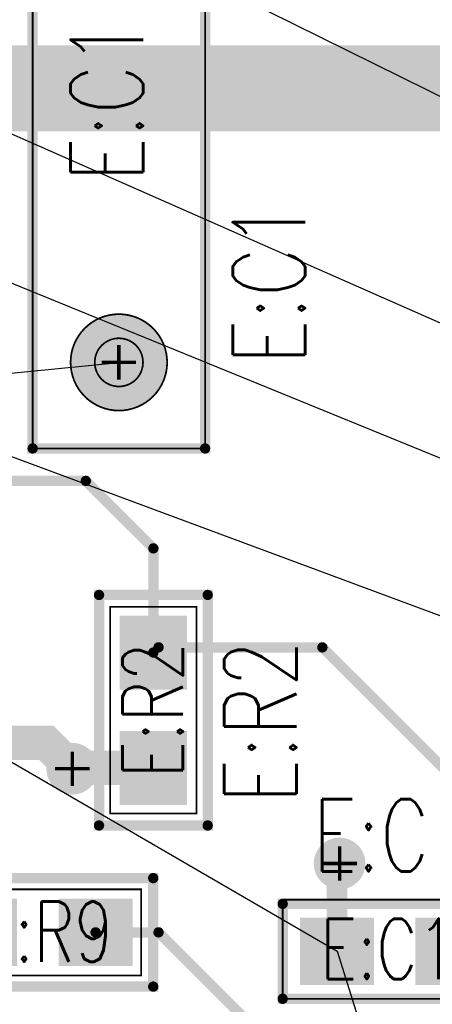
# Model space of a CAD drawing. Extents: x -4.8 to 11.7, y -3.6 to 8.1.
# Tile 16 of 53: x 2.425 to 2.664, y 0.478 to 1.05. Entities that reach past the tile are written whole.
import ezdxf
from ezdxf.enums import TextEntityAlignment as Align

# ---------------------------------------------------------------- set-up
doc = ezdxf.new("R2010")
doc.units = 0
for name, pattern in [('SIG_100', [2, 1, 1]), ('SIG_59', [2, 1, 1]), ('SIG_68', [2, 1, 1]), ('SIG_76', [2, 1, 1]), ('SIG_80', [2, 1, 1])]:
    doc.linetypes.add(name, pattern=pattern)
for name, color, linetype in [('2D_LINE_02', 231, 'CONTINUOUS'), ('DRIL_PLTE_THRU_01', 16, 'CONTINUOUS'), ('DRIL_PLTE_THRU_04', 176, 'CONTINUOUS'), ('DRIL_SYMBOL', 254, 'CONTINUOUS'), ('LINK_00', 2, 'CONTINUOUS'), ('PADS_BOT', 5, 'CONTINUOUS'), ('PADS_INNER', 1, 'CONTINUOUS'), ('PADS_TOP', 1, 'CONTINUOUS'), ('PART_NAME_123', 255, 'CONTINUOUS'), ('PART_NAME_129', 2, 'CONTINUOUS'), ('PART_TOP_2DLINE_123', 255, 'CONTINUOUS'), ('PART_TOP_2DLINE_129', 2, 'CONTINUOUS'), ('TRACE_01', 1, 'CONTINUOUS'), ('TRACE_04', 5, 'CONTINUOUS'), ('VIAPTS', 56, 'CONTINUOUS')]:
    doc.layers.add(name, color=color, linetype=linetype)
doc.styles.add('W0$001', font='simplex', dxfattribs={"width": 0.75})
doc.styles.add('W0$006', font='simplex', dxfattribs={"width": 0.75})

# ---------------------------------------------------------------- blocks, each defined once
blk = doc.blocks.new('DRAWING_171')
at = {"layer": '2D_LINE_02', "const_width": 0.05}
blk.add_lwpolyline([(0, 0), (1.97, 0), (1.97, -1.3097), (0, -1.3097)], close=True, dxfattribs=at)
blk = doc.blocks.new('SMOOTH_0$001')
at = {"const_width": 0.0005}
blk.add_lwpolyline([(-0.00025, 0, 1), (0.00025, 0, 1)], format="xyb", close=True, dxfattribs=at)
blk = doc.blocks.new('SMOOTH_0$006')
at = {"const_width": 0.003}
blk.add_lwpolyline([(-0.0015, 0, 1), (0.0015, 0, 1)], format="xyb", close=True, dxfattribs=at)
blk = doc.blocks.new('PART_BODY_TOP_217')
at = {"layer": 'PART_TOP_2DLINE_123', "const_width": 0.006}
blk.add_lwpolyline([(-0.05, 0.05), (0.35, 0.05), (0.35, -0.05), (-0.05, -0.05)], close=True, dxfattribs=at)
at = {"layer": 'PART_TOP_2DLINE_129', "const_width": 0.001}
for points in [[(0.35, 0.05), (-0.05, 0.05)], [(-0.05, 0.05), (-0.05, -0.05)], [(0.35, -0.05), (0.35, 0.05)], [(-0.05, -0.05), (0.35, -0.05)]]:
    blk.add_lwpolyline(points, dxfattribs=at)
for points in [[(-0.028, 0, 1), (0.028, 0, 1)], [(0.272, 0, 1), (0.328, 0, 1)], [(-0.014, 0, 1), (0.014, 0, 1)], [(0.286, 0, 1), (0.314, 0, 1)]]:
    blk.add_lwpolyline(points, format="xyb", close=True, dxfattribs=at)
at = {"layer": 'PART_TOP_2DLINE_123'}
for p in [(-0.05, 0.05), (0.35, 0.05), (-0.05, -0.05), (0.35, -0.05)]:
    blk.add_blockref('SMOOTH_0$006', p, dxfattribs=at)
at = {"layer": 'PART_TOP_2DLINE_129'}
for p in [(-0.05, 0.05), (-0.05, 0.05), (0.35, 0.05), (0.35, 0.05), (-0.05, -0.05), (-0.05, -0.05), (0.35, -0.05), (0.35, -0.05)]:
    blk.add_blockref('SMOOTH_0$001', p, dxfattribs=at)
blk = doc.blocks.new('DRIL_SYMBOL_0$028')
at = {"layer": 'DRIL_SYMBOL', "const_width": 0.002}
for points in [[(0, -0.01), (0, 0.01)], [(-0.01, 0), (0.01, 0)]]:
    blk.add_lwpolyline(points, dxfattribs=at)
blk = doc.blocks.new('DRIL_HOLE_0$028')
at = {"const_width": 0.014}
blk.add_lwpolyline([(-0.007, 0, 1), (0.007, 0, 1)], format="xyb", close=True, dxfattribs=at)
blk.add_blockref('DRIL_SYMBOL_0$028', (0, 0))
blk = doc.blocks.new('PAD_80')
at = {"const_width": 0.028}
blk.add_lwpolyline([(0, -0.014, 1), (0, 0.014, 1)], format="xyb", close=True, dxfattribs=at)
blk = doc.blocks.new('STK_TOP_64')
at = {"layer": 'DRIL_PLTE_THRU_01'}
blk.add_blockref('DRIL_HOLE_0$028', (0, 0), dxfattribs=at)
at = {"layer": 'DRIL_PLTE_THRU_04'}
blk.add_blockref('DRIL_HOLE_0$028', (0, 0), dxfattribs=at)
at = {"layer": 'PADS_BOT'}
blk.add_blockref('PAD_80', (0, 0), dxfattribs=at)
at = {"layer": 'PADS_INNER'}
blk.add_blockref('PAD_80', (0, 0), dxfattribs=at)
at = {"layer": 'PADS_TOP'}
blk.add_blockref('PAD_80', (0, 0), dxfattribs=at)
blk = doc.blocks.new('SYM_TOP_50')
for name, p in [('PART_BODY_TOP_217', (0, 0)), ('STK_TOP_64', (0, 0)), ('STK_TOP_64', (0.3, 0))]:
    blk.add_blockref(name, p)
blk = doc.blocks.new('PART_TOP_114')
blk.add_blockref('SYM_TOP_50', (0, 0))
at = {"layer": 'PART_NAME_123', "style": 'W0$006', "width": 0.75}
blk.add_text('E:C1', height=0.042, dxfattribs=at).set_placement((-0.001, -0.108))
at = {"layer": 'PART_NAME_129', "style": 'W0$001', "width": 0.75}
blk.add_text('E:C1', height=0.042, dxfattribs=at).set_placement((0.105, -0.014))
blk = doc.blocks.new('PART_BODY_TOP_229')
at = {"layer": 'PART_TOP_2DLINE_123', "const_width": 0.006}
blk.add_lwpolyline([(-0.06693, -0.0315), (0.06693, -0.0315), (0.06693, 0.0315), (-0.06693, 0.0315)], close=True, dxfattribs=at)
at = {"layer": 'PART_TOP_2DLINE_129', "const_width": 0.001}
blk.add_lwpolyline([(-0.06, -0.025), (0.06, -0.025), (0.06, 0.025), (-0.06, 0.025)], close=True, dxfattribs=at)
at = {"layer": 'PART_TOP_2DLINE_123'}
for p in [(-0.06693, 0.0315), (0.06693, 0.0315), (-0.06693, -0.0315), (0.06693, -0.0315)]:
    blk.add_blockref('SMOOTH_0$006', p, dxfattribs=at)
at = {"layer": 'PART_TOP_2DLINE_129'}
for p in [(-0.06, 0.025), (0.06, 0.025), (-0.06, -0.025), (0.06, -0.025)]:
    blk.add_blockref('SMOOTH_0$001', p, dxfattribs=at)
blk = doc.blocks.new('DRIL_HOLE_0')
blk.add_lwpolyline([(0, 0, 1), (0, 0, 1)], format="xyb", close=True)
blk = doc.blocks.new('PAD_0')
blk.add_lwpolyline([(0, 0, 1), (0, 0, 1)], format="xyb", close=True)
blk = doc.blocks.new('PAD_98')
at = {"const_width": 0.039}
blk.add_lwpolyline([(-0.0215, 0), (0.0215, 0)], dxfattribs=at)
blk = doc.blocks.new('STK_TOP_49')
at = {"layer": 'DRIL_PLTE_THRU_01'}
blk.add_blockref('DRIL_HOLE_0', (0, 0), dxfattribs=at)
at = {"layer": 'DRIL_PLTE_THRU_04'}
blk.add_blockref('DRIL_HOLE_0', (0, 0), dxfattribs=at)
at = {"layer": 'PADS_BOT'}
blk.add_blockref('PAD_0', (0, 0), dxfattribs=at)
at = {"layer": 'PADS_INNER'}
blk.add_blockref('PAD_0', (0, 0), dxfattribs=at)
at = {"layer": 'PADS_TOP'}
blk.add_blockref('PAD_98', (0, 0), dxfattribs=at)
blk = doc.blocks.new('SYM_TOP_62')
for name, p in [('PART_BODY_TOP_229', (0, 0)), ('STK_TOP_49', (-0.0335, 0)), ('STK_TOP_49', (0.0335, 0))]:
    blk.add_blockref(name, p)
blk = doc.blocks.new('PART_TOP_130')
blk.add_blockref('SYM_TOP_62', (0, 0))
at = {"layer": 'PART_NAME_123', "style": 'W0$006', "width": 0.75}
blk.add_text('E:R9', height=0.042, rotation=180, dxfattribs=at).set_placement((0.1756, 0.0146))
at = {"layer": 'PART_NAME_129', "style": 'W0$001', "width": 0.75}
blk.add_text('E:R9', height=0.035, rotation=180, dxfattribs=at).set_placement((-0.0044, -0.0004), align=Align.MIDDLE_CENTER)
blk = doc.blocks.new('PART_TOP_136')
blk.add_blockref('SYM_TOP_62', (0, 0))
at = {"layer": 'PART_NAME_123', "style": 'W0$006', "width": 0.75}
blk.add_text('E:R2', height=0.042, dxfattribs=at).set_placement((-0.054, -0.083))
at = {"layer": 'PART_NAME_129', "style": 'W0$001', "width": 0.75}
blk.add_text('E:R2', height=0.035, dxfattribs=at).set_placement((0, 0.00033), align=Align.MIDDLE_CENTER)
blk = doc.blocks.new('PART_BODY_TOP_203')
at = {"layer": 'PART_TOP_2DLINE_123', "const_width": 0.006}
blk.add_lwpolyline([(-0.065, -0.02756), (0.065, -0.02756), (0.065, 0.02756), (-0.065, 0.02756)], close=True, dxfattribs=at)
at = {"layer": 'PART_TOP_2DLINE_129', "const_width": 0.001}
blk.add_lwpolyline([(-0.065, -0.03), (0.065, -0.03), (0.065, 0.02756), (-0.065, 0.02756)], close=True, dxfattribs=at)
at = {"layer": 'PART_TOP_2DLINE_123'}
for p in [(-0.065, 0.02756), (0.065, 0.02756), (-0.065, -0.02756), (0.065, -0.02756)]:
    blk.add_blockref('SMOOTH_0$006', p, dxfattribs=at)
at = {"layer": 'PART_TOP_2DLINE_129'}
for p in [(-0.065, 0.02756), (0.065, 0.02756), (-0.065, -0.03), (0.065, -0.03)]:
    blk.add_blockref('SMOOTH_0$001', p, dxfattribs=at)
blk = doc.blocks.new('SYM_TOP_36')
for name, p in [('PART_BODY_TOP_203', (0, 0)), ('STK_TOP_49', (-0.0335, 0)), ('STK_TOP_49', (0.0335, 0))]:
    blk.add_blockref(name, p)
blk = doc.blocks.new('PART_TOP_232')
blk.add_blockref('SYM_TOP_36', (0, 0))
at = {"layer": 'PART_NAME_123', "style": 'W0$006', "width": 0.75}
blk.add_text('E:C14', height=0.042, rotation=180, dxfattribs=at).set_placement((0.0476, -0.0464))
at = {"layer": 'PART_NAME_129', "style": 'W0$001', "width": 0.75}
blk.add_text('E:C14', height=0.035, rotation=180, dxfattribs=at).set_placement((-0.0074, -0.0014), align=Align.MIDDLE_CENTER)
blk = doc.blocks.new('SMOOTH_0$012')
at = {"const_width": 0.006}
blk.add_lwpolyline([(-0.003, 0, 1), (0.003, 0, 1)], format="xyb", close=True, dxfattribs=at)
blk = doc.blocks.new('SMOOTH_0$02')
at = {"const_width": 0.01}
blk.add_lwpolyline([(-0.005, 0, 1), (0.005, 0, 1)], format="xyb", close=True, dxfattribs=at)
blk = doc.blocks.new('DRIL_SYMBOL_0$013')
at = {"layer": 'DRIL_SYMBOL', "const_width": 0.002}
for points in [[(0, -0.01), (0, 0.01)], [(-0.01, 0), (0.01, 0)]]:
    blk.add_lwpolyline(points, dxfattribs=at)
blk = doc.blocks.new('DRIL_HOLE_0$013')
at = {"const_width": 0.0065}
blk.add_lwpolyline([(-0.00325, 0, 1), (0.00325, 0, 1)], format="xyb", close=True, dxfattribs=at)
blk.add_blockref('DRIL_SYMBOL_0$013', (0, 0))
blk = doc.blocks.new('PAD_180')
at = {"const_width": 0.015}
blk.add_lwpolyline([(0, -0.0075, 1), (0, 0.0075, 1)], format="xyb", close=True, dxfattribs=at)
blk = doc.blocks.new('STK_TOP_5')
at = {"layer": 'DRIL_PLTE_THRU_01'}
blk.add_blockref('DRIL_HOLE_0$013', (0, 0), dxfattribs=at)
at = {"layer": 'DRIL_PLTE_THRU_04'}
blk.add_blockref('DRIL_HOLE_0$013', (0, 0), dxfattribs=at)
at = {"layer": 'PADS_BOT'}
blk.add_blockref('PAD_180', (0, 0), dxfattribs=at)
at = {"layer": 'PADS_INNER'}
blk.add_blockref('PAD_180', (0, 0), dxfattribs=at)
at = {"layer": 'PADS_TOP'}
blk.add_blockref('PAD_180', (0, 0), dxfattribs=at)
blk = doc.blocks.new('SYM_TOP_4')
blk.add_blockref('STK_TOP_5', (0, 0))

msp = doc.modelspace()

# ---------------------------------------------------------------- linework, layer by layer
at = {"layer": 'LINK_00', "linetype": 'SIG_59'}
for p, q in [((5.1005, -0.2003), (1.1856, 1.2546)), ((5.1005, -0.2003), (1.5456, 1.2546)), ((5.1005, -0.2003), (1.8056, 1.2546)), ((2.1756, 1.2496), (5.1005, -0.2003))]:
    msp.add_line(p, q, dxfattribs=at)
at = {"layer": 'LINK_00', "linetype": 'SIG_68'}
for p, q in [((2.2236, 0.8246), (2.4826, 0.8506)), ((2.40313, 0.62848), (2.6091, 0.5086)), ((2.6091, 0.5086), (2.6556, 0.3621))]:
    msp.add_line(p, q, dxfattribs=at)
at = {"layer": 'TRACE_01', "linetype": 'SIG_100', "const_width": 0.006}
for points in [[(2.5026, 0.6821), (2.5026, 0.7426), (2.46344, 0.78176), (2.3956, 0.78176)], [(2.5026, 0.6821), (2.5056, 0.6851)], [(2.6761, 0.5086), (2.6761, 0.6096), (2.6006, 0.6851), (2.5056, 0.6851)]]:
    msp.add_lwpolyline(points, dxfattribs=at)
at = {"layer": 'TRACE_01', "linetype": 'SIG_80', "const_width": 0.02}
msp.add_lwpolyline([(2.4556, 0.6146), (2.4561, 0.6151), (2.5026, 0.6151)], dxfattribs=at)
at = {"layer": 'TRACE_01', "linetype": 'SIG_68', "const_width": 0.012}
msp.add_lwpolyline([(2.6091, 0.5086), (2.6091, 0.5581), (2.6106, 0.5596)], dxfattribs=at)
at = {"layer": 'TRACE_01', "linetype": 'SIG_76', "const_width": 0.006}
msp.add_lwpolyline([(1.9356, -0.1904), (2.5656, -0.1904), (2.5856, -0.1704), (2.5856, 0.4396), (2.5056, 0.5196), (2.4691, 0.5196)], dxfattribs=at)
at = {"layer": 'TRACE_04', "linetype": 'SIG_80', "const_width": 0.02}
msp.add_lwpolyline([(2.3656, 0.5896), (2.3656, 0.6196), (2.3756, 0.6296), (2.4406, 0.6296), (2.4556, 0.6146)], dxfattribs=at)

# ---------------------------------------------------------------- block references
for name, p, rotation in [('PART_TOP_114', (2.4826, 0.8506), 90), ('PART_TOP_136', (2.5026, 0.6486), 90), ('PART_TOP_232', (2.6426, 0.5086), 180), ('PART_TOP_130', (2.4356, 0.5196), 180)]:
    msp.add_blockref(name, p, dxfattribs=dict(rotation=rotation))
msp.add_blockref('DRAWING_171', (0.7905, 1.0097))
at = {"layer": 'TRACE_01'}
for name, p in [('SMOOTH_0$006', (2.46344, 0.78176)), ('SMOOTH_0$006', (2.5026, 0.7426)), ('SMOOTH_0$006', (2.5056, 0.6851)), ('SMOOTH_0$006', (2.5056, 0.6851)), ('SMOOTH_0$006', (2.6006, 0.6851)), ('SMOOTH_0$006', (2.5026, 0.6821)), ('SMOOTH_0$006', (2.5026, 0.6821)), ('SMOOTH_0$02', (2.4556, 0.6146)), ('SMOOTH_0$02', (2.4561, 0.6151)), ('SMOOTH_0$02', (2.5026, 0.6151)), ('SMOOTH_0$012', (2.6091, 0.5581)), ('SMOOTH_0$012', (2.6106, 0.5596)), ('SMOOTH_0$006', (2.4691, 0.5196)), ('SMOOTH_0$006', (2.5056, 0.5196)), ('SMOOTH_0$012', (2.6091, 0.5086))]:
    msp.add_blockref(name, p, dxfattribs=at)
at = {"layer": 'TRACE_04'}
for p in [(2.4406, 0.6296), (2.4556, 0.6146)]:
    msp.add_blockref('SMOOTH_0$02', p, dxfattribs=at)
at = {"layer": 'VIAPTS', "linetype": 'SIG_80'}
msp.add_blockref('SYM_TOP_4', (2.4556, 0.6146), dxfattribs=at)
at = {"layer": 'VIAPTS', "linetype": 'SIG_68'}
msp.add_blockref('SYM_TOP_4', (2.6106, 0.5596), dxfattribs=at)

doc.saveas('drawing.dxf')
